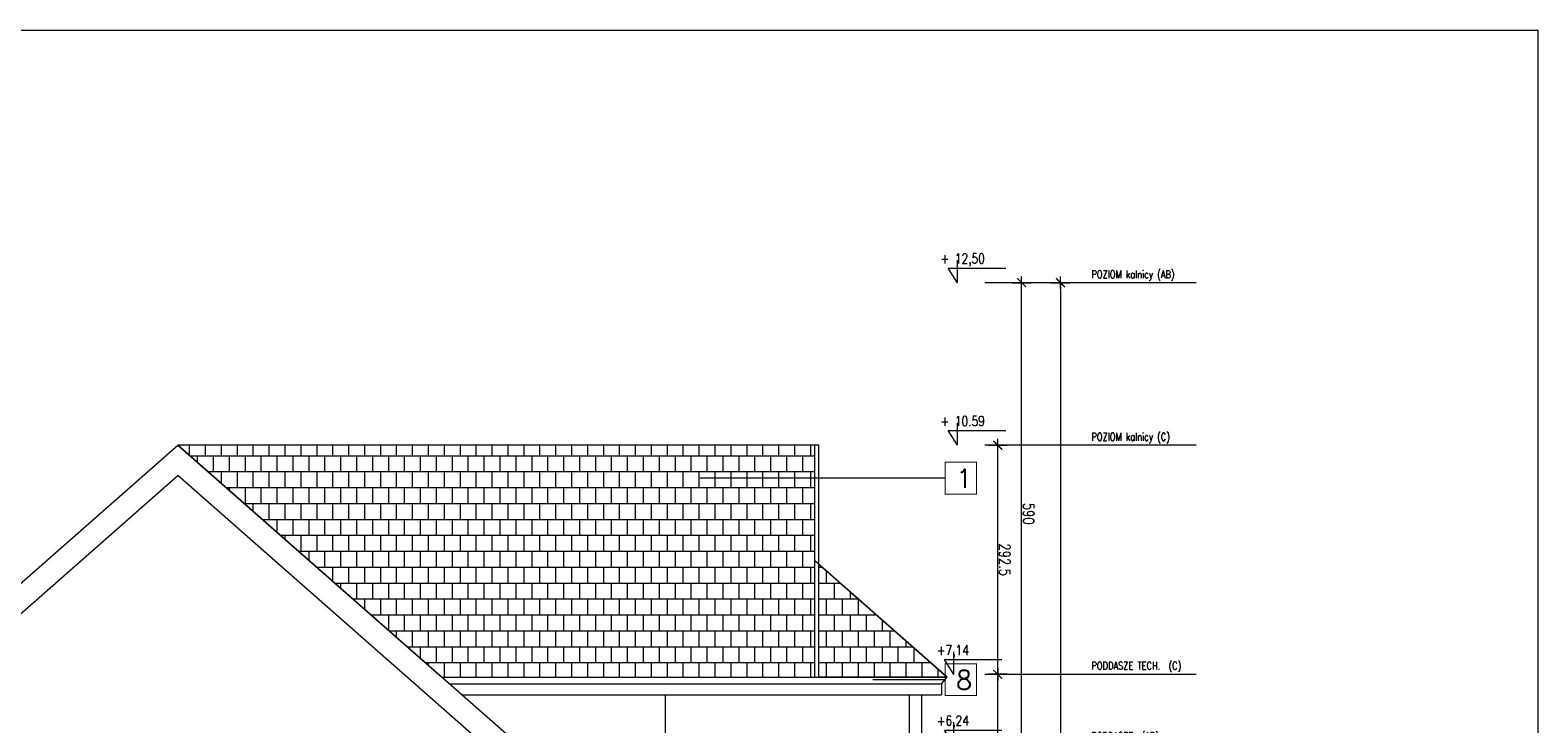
# Model space of a CAD drawing. Header units: millimetres. Extents: x -82287 to 177822, y -399756 to 0.
# Tile 12 of 228: x 51430 to 53354, y -240586 to -239700. Entities that reach past the tile are written whole.
import ezdxf
from ezdxf.enums import TextEntityAlignment as Align

# ---------------------------------------------------------------- set-up
doc = ezdxf.new("R2010")
doc.units = ezdxf.units.MM
doc.header["$MEASUREMENT"] = 0
doc.layers.get('DEFPOINTS').update_dxf_attribs({"lineweight": 50})
doc.layers.add('FL_XREF', color=252, linetype='Continuous')
for name, color, linetype, lineweight in [('SUŁOSZOWA - PB 21 03$0$! opisy okien elewacja', 251, 'Continuous', 0), ('SUŁOSZOWA - PB 21 03$0$!! 0_ Istn-sciany', 251, 'Continuous', 0), ('SUŁOSZOWA - PB 21 03$0$!! 0_ WIDOK ELEWACJA', 251, 'Continuous', 0), ('SUŁOSZOWA - PB 21 03$0$!! 0_Opis_pom', 251, 'Continuous', 0), ('SUŁOSZOWA - PB 21 03$0$!! 1_Hatch dach', 251, 'Continuous', 0), ('SUŁOSZOWA - PB 21 03$0$!! 1_OPIS POM NOWE', 251, 'Continuous', 0), ('SUŁOSZOWA - PB 21 03$0$!!_1  OPISY ELEWACJE', 251, 'Continuous', 0), ('SUŁOSZOWA - PB 21 03$0$0-rzedne-blok', 251, 'Continuous', 0)]:
    doc.layers.add(name, color=color, linetype=linetype, lineweight=lineweight)
doc.layers.add('SUŁOSZOWA - PB 21 03$0$ND', color=251, linetype='Continuous', lineweight=0, plot=False)
doc.styles.add('SUŁOSZOWA - PB 21 03$0$ARIAL', font='tahoma.ttf')
doc.styles.add('SUŁOSZOWA - PB 21 03$0$DEUTSCH', font='SIMPLEX8')
doc.styles.add('SUŁOSZOWA - PB 21 03$0$SIMPLEX', font='simplex.shx', dxfattribs={"width": 0.77})
doc.styles.add('SUŁOSZOWA - PB 21 03$0$TXT', font='simplex.shx')
doc.dimstyles.new('SUŁOSZOWA - PB 21 03$0$OL PB 100', dxfattribs={"dimscale": 4, "dimtxt": 3.5, "dimasz": 0.2, "dimexe": 10, "dimexo": 10, "dimgap": 0.5, "dimtad": 1, "dimdec": 1, "dimrnd": 0.5, "dimzin": 9, "dimdsep": 46, "dimtxsty": 'SUŁOSZOWA - PB 21 03$0$SIMPLEX', "dimblk": 'SUŁOSZOWA - PB 21 03$0$thick_MSz', "dimcen": 0.05, "dimdle": 8, "dimse1": 1, "dimse2": 1, "dimclrd": 256, "dimclre": 256, "dimclrt": 3, "dimadec": 1, "dimazin": 2, "dimtfac": 1, "dimtdec": 1, "dimtix": 1, "dimtofl": 0, "dimtmove": 2, "dimatfit": 3, "dimldrblk": 'SUŁOSZOWA - PB 21 03$0$thick_MSz', "dimfxl": 10, "dimfxlon": 1, "dimtolj": 1, "dimlwd": -1, "dimlwe": -1, "dimarcsym": 0})
pattern_1 = [(180, (0, 0), (-2e-15, -20.32), []), (270, (0, 0), (10.16, -20.32), [20.32, -20.32])]

# ---------------------------------------------------------------- blocks, each defined once
blk = doc.blocks.new('SUŁOSZOWA - PB 21 03$0$thick_MSz')
for p, q in [((-10, 0), (10, 0)), ((0, 15), (0, -15))]:
    blk.add_line(p, q)
at = {"const_width": 2, "elevation": 2}
blk.add_lwpolyline([(-7.1, -7.1), (7.1, 7.1)], dxfattribs=at)
blk = doc.blocks.new('*D72')
at = {"layer": 'DEFPOINTS', "color": 0, "ltscale": 100, "transparency": 16777216}
for p in [(15576.3, 8739.9), (15576.3, 8648.5), (15846.3, 8648.5)]:
    blk.add_point(p, dxfattribs=at)
at = {"layer": 'SUŁOSZOWA - PB 21 03$0$ND', "ltscale": 100, "transparency": 16777216}
blk.add_line((15845.5, 8739.9), (15577.1, 8739.9), dxfattribs=at)
at = {"layer": 'SUŁOSZOWA - PB 21 03$0$ND', "ltscale": 100, "transparency": 16777216, "xscale": 0.8, "yscale": 0.8, "zscale": 0.8}
for p, rotation in [((15576.3, 8739.9), 180.0000000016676), ((15846.3, 8739.9), 1.667546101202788e-09)]:
    blk.add_blockref('SUŁOSZOWA - PB 21 03$0$thick_MSz', p, dxfattribs=dict(at, rotation=rotation))
at = {"layer": 'SUŁOSZOWA - PB 21 03$0$ND', "color": 3, "ltscale": 100, "transparency": 16777216, "insert": (15711.3, 8748.9), "char_height": 14, "attachment_point": 5, "rotation": 0, "style": 'SUŁOSZOWA - PB 21 03$0$SIMPLEX'}
blk.add_mtext('\\A1;270', dxfattribs=at)
blk = doc.blocks.new('SUŁOSZOWA - PB 21 03$0$D_kota')
for p, q in [((8.7, 0), (8.7, 23)), ((-0.8, 15), (8.7, 15)), ((8.7, 0), (-0.8, 15))]:
    blk.add_line(p, q)
blk.add_lwpolyline([(-0.8, 15), (57.9, 15)])
at = {"style": 'SUŁOSZOWA - PB 21 03$0$DEUTSCH', "width": 0.8}
blk.add_attdef('POZ.ARCH', (7.3, 19.7), '', height=10, dxfattribs=at)
blk = doc.blocks.new('*D73')
at = {"layer": 'DEFPOINTS', "color": 0, "ltscale": 100, "transparency": 16777216}
for p in [(15846.3, 8789.5), (14272.3, 8752.2), (15846.3, 8606.6)]:
    blk.add_point(p, dxfattribs=at)
at = {"layer": 'SUŁOSZOWA - PB 21 03$0$ND', "ltscale": 100, "transparency": 16777216}
blk.add_line((14273.1, 8789.5), (15845.5, 8789.5), dxfattribs=at)
at = {"layer": 'SUŁOSZOWA - PB 21 03$0$ND', "ltscale": 100, "transparency": 16777216, "xscale": 0.8, "yscale": 0.8, "zscale": 0.8}
for p, rotation in [((14272.3, 8789.5), 180.0000000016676), ((15846.3, 8789.5), 1.667517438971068e-09)]:
    blk.add_blockref('SUŁOSZOWA - PB 21 03$0$thick_MSz', p, dxfattribs=dict(at, rotation=rotation))
at = {"layer": 'SUŁOSZOWA - PB 21 03$0$ND', "color": 3, "ltscale": 100, "transparency": 16777216, "insert": (15065.7, 8799.5), "char_height": 14, "attachment_point": 5, "rotation": 0, "style": 'SUŁOSZOWA - PB 21 03$0$SIMPLEX'}
blk.add_mtext('\\A1;1574', dxfattribs=at)
blk = doc.blocks.new('*D74')
at = {"layer": 'DEFPOINTS', "color": 0, "ltscale": 100, "transparency": 16777216}
for p in [(15216.3, 8739.9), (15216.3, 8648.5), (15576.3, 8648.5)]:
    blk.add_point(p, dxfattribs=at)
at = {"layer": 'SUŁOSZOWA - PB 21 03$0$ND', "ltscale": 100, "transparency": 16777216}
blk.add_line((15575.5, 8739.9), (15217.1, 8739.9), dxfattribs=at)
at = {"layer": 'SUŁOSZOWA - PB 21 03$0$ND', "ltscale": 100, "transparency": 16777216, "xscale": 0.8, "yscale": 0.8, "zscale": 0.8}
for p, rotation in [((15216.3, 8739.9), 180.0000000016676), ((15576.3, 8739.9), 1.667546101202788e-09)]:
    blk.add_blockref('SUŁOSZOWA - PB 21 03$0$thick_MSz', p, dxfattribs=dict(at, rotation=rotation))
at = {"layer": 'SUŁOSZOWA - PB 21 03$0$ND', "color": 3, "ltscale": 100, "transparency": 16777216, "insert": (15396.3, 8748.9), "char_height": 14, "attachment_point": 5, "rotation": 0, "style": 'SUŁOSZOWA - PB 21 03$0$SIMPLEX'}
blk.add_mtext('\\A1;360', dxfattribs=at)
blk = doc.blocks.new('*D75')
at = {"layer": 'DEFPOINTS', "color": 0, "ltscale": 100, "transparency": 16777216}
for p in [(14862.3, 8739.9), (14862.3, 8648.6), (15216.3, 8648.5)]:
    blk.add_point(p, dxfattribs=at)
at = {"layer": 'SUŁOSZOWA - PB 21 03$0$ND', "ltscale": 100, "transparency": 16777216}
blk.add_line((15215.5, 8739.9), (14863.1, 8739.9), dxfattribs=at)
at = {"layer": 'SUŁOSZOWA - PB 21 03$0$ND', "ltscale": 100, "transparency": 16777216, "xscale": 0.8, "yscale": 0.8, "zscale": 0.8}
for p, rotation in [((14862.3, 8739.9), 180.0000000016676), ((15216.3, 8739.9), 1.667546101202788e-09)]:
    blk.add_blockref('SUŁOSZOWA - PB 21 03$0$thick_MSz', p, dxfattribs=dict(at, rotation=rotation))
at = {"layer": 'SUŁOSZOWA - PB 21 03$0$ND', "color": 3, "ltscale": 100, "transparency": 16777216, "insert": (15039.3, 8748.9), "char_height": 14, "attachment_point": 5, "rotation": 0, "style": 'SUŁOSZOWA - PB 21 03$0$SIMPLEX'}
blk.add_mtext('\\A1;354', dxfattribs=at)
blk = doc.blocks.new('*D76')
at = {"layer": 'DEFPOINTS', "color": 0, "ltscale": 100, "transparency": 16777216}
for p in [(14272.3, 8739.9), (14272.3, 8693), (14862.3, 8648.6)]:
    blk.add_point(p, dxfattribs=at)
at = {"layer": 'SUŁOSZOWA - PB 21 03$0$ND', "ltscale": 100, "transparency": 16777216}
blk.add_line((14861.5, 8739.9), (14273.1, 8739.9), dxfattribs=at)
at = {"layer": 'SUŁOSZOWA - PB 21 03$0$ND', "ltscale": 100, "transparency": 16777216, "xscale": 0.8, "yscale": 0.8, "zscale": 0.8}
for p, rotation in [((14272.3, 8739.9), 180.0000000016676), ((14862.3, 8739.9), 1.667546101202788e-09)]:
    blk.add_blockref('SUŁOSZOWA - PB 21 03$0$thick_MSz', p, dxfattribs=dict(at, rotation=rotation))
at = {"layer": 'SUŁOSZOWA - PB 21 03$0$ND', "color": 3, "ltscale": 100, "transparency": 16777216, "insert": (14567.3, 8748.9), "char_height": 14, "attachment_point": 5, "rotation": 0, "style": 'SUŁOSZOWA - PB 21 03$0$SIMPLEX'}
blk.add_mtext('\\A1;590', dxfattribs=at)
blk = doc.blocks.new('*D77')
at = {"layer": 'DEFPOINTS', "color": 0, "ltscale": 100, "transparency": 16777216}
for p in [(15486.3, 8710.4), (15486.3, 8648.5), (15756.3, 8648.5)]:
    blk.add_point(p, dxfattribs=at)
at = {"layer": 'SUŁOSZOWA - PB 21 03$0$ND', "ltscale": 100, "transparency": 16777216}
blk.add_line((15755.5, 8710.4), (15487.1, 8710.4), dxfattribs=at)
at = {"layer": 'SUŁOSZOWA - PB 21 03$0$ND', "ltscale": 100, "transparency": 16777216, "xscale": 0.8, "yscale": 0.8, "zscale": 0.8}
for p, rotation in [((15486.3, 8710.4), 180.0000000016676), ((15756.3, 8710.4), 1.667546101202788e-09)]:
    blk.add_blockref('SUŁOSZOWA - PB 21 03$0$thick_MSz', p, dxfattribs=dict(at, rotation=rotation))
at = {"layer": 'SUŁOSZOWA - PB 21 03$0$ND', "color": 3, "ltscale": 100, "transparency": 16777216, "insert": (15621.3, 8719.4), "char_height": 14, "attachment_point": 5, "rotation": 0, "style": 'SUŁOSZOWA - PB 21 03$0$SIMPLEX'}
blk.add_mtext('\\A1;270', dxfattribs=at)
blk = doc.blocks.new('*D78')
at = {"layer": 'DEFPOINTS', "color": 0, "ltscale": 100, "transparency": 16777216}
for p in [(15126.3, 8710.4), (15126.3, 8648.5), (15486.3, 8648.5)]:
    blk.add_point(p, dxfattribs=at)
at = {"layer": 'SUŁOSZOWA - PB 21 03$0$ND', "ltscale": 100, "transparency": 16777216}
blk.add_line((15485.5, 8710.4), (15127.1, 8710.4), dxfattribs=at)
at = {"layer": 'SUŁOSZOWA - PB 21 03$0$ND', "ltscale": 100, "transparency": 16777216, "xscale": 0.8, "yscale": 0.8, "zscale": 0.8, "rotation": 180}
blk.add_blockref('SUŁOSZOWA - PB 21 03$0$thick_MSz', (15126.3, 8710.4), dxfattribs=at)
at = {"layer": 'SUŁOSZOWA - PB 21 03$0$ND', "ltscale": 100, "transparency": 16777216, "xscale": 0.8, "yscale": 0.8, "zscale": 0.8}
blk.add_blockref('SUŁOSZOWA - PB 21 03$0$thick_MSz', (15486.3, 8710.4), dxfattribs=at)
at = {"layer": 'SUŁOSZOWA - PB 21 03$0$ND', "color": 3, "ltscale": 100, "transparency": 16777216, "insert": (15306.3, 8701.4), "char_height": 14, "attachment_point": 5, "rotation": 180, "style": 'SUŁOSZOWA - PB 21 03$0$SIMPLEX'}
blk.add_mtext('\\A1;360', dxfattribs=at)
blk = doc.blocks.new('*D79')
at = {"layer": 'DEFPOINTS', "color": 0, "ltscale": 100, "transparency": 16777216}
for p in [(14772.3, 8709.4), (14772.3, 8648.5), (15126.3, 8648.5)]:
    blk.add_point(p, dxfattribs=at)
at = {"layer": 'SUŁOSZOWA - PB 21 03$0$ND', "ltscale": 100, "transparency": 16777216}
blk.add_line((15125.5, 8709.4), (14773.1, 8709.4), dxfattribs=at)
at = {"layer": 'SUŁOSZOWA - PB 21 03$0$ND', "ltscale": 100, "transparency": 16777216, "xscale": 0.8, "yscale": 0.8, "zscale": 0.8, "rotation": 180}
blk.add_blockref('SUŁOSZOWA - PB 21 03$0$thick_MSz', (14772.3, 8709.4), dxfattribs=at)
at = {"layer": 'SUŁOSZOWA - PB 21 03$0$ND', "ltscale": 100, "transparency": 16777216, "xscale": 0.8, "yscale": 0.8, "zscale": 0.8}
blk.add_blockref('SUŁOSZOWA - PB 21 03$0$thick_MSz', (15126.3, 8709.4), dxfattribs=at)
at = {"layer": 'SUŁOSZOWA - PB 21 03$0$ND', "color": 3, "ltscale": 100, "transparency": 16777216, "insert": (14949.3, 8700.4), "char_height": 14, "attachment_point": 5, "rotation": 180, "style": 'SUŁOSZOWA - PB 21 03$0$SIMPLEX'}
blk.add_mtext('\\A1;354', dxfattribs=at)
blk = doc.blocks.new('*D80')
at = {"layer": 'DEFPOINTS', "color": 0, "ltscale": 100, "transparency": 16777216}
for p in [(14479.8, 8709.4), (14479.8, 8593.5), (14772.3, 8593.5)]:
    blk.add_point(p, dxfattribs=at)
at = {"layer": 'SUŁOSZOWA - PB 21 03$0$ND', "ltscale": 100, "transparency": 16777216}
blk.add_line((14771.5, 8709.4), (14480.6, 8709.4), dxfattribs=at)
at = {"layer": 'SUŁOSZOWA - PB 21 03$0$ND', "ltscale": 100, "transparency": 16777216, "xscale": 0.8, "yscale": 0.8, "zscale": 0.8, "rotation": 180}
blk.add_blockref('SUŁOSZOWA - PB 21 03$0$thick_MSz', (14479.8, 8709.4), dxfattribs=at)
at = {"layer": 'SUŁOSZOWA - PB 21 03$0$ND', "ltscale": 100, "transparency": 16777216, "xscale": 0.8, "yscale": 0.8, "zscale": 0.8}
blk.add_blockref('SUŁOSZOWA - PB 21 03$0$thick_MSz', (14772.3, 8709.4), dxfattribs=at)
at = {"layer": 'SUŁOSZOWA - PB 21 03$0$ND', "color": 3, "ltscale": 100, "transparency": 16777216, "insert": (14626.1, 8718.4), "char_height": 14, "attachment_point": 5, "style": 'SUŁOSZOWA - PB 21 03$0$SIMPLEX'}
blk.add_mtext('\\A1;292.5', dxfattribs=at)
blk = doc.blocks.new('SUŁOSZOWA - PB 21 03$0$POZIOMY BLOK')
for p, q in [((14909.91, 9009.49), (14909.91, 8828.06)), ((15140.67, 9009.49), (15140.67, 8828.06)), ((15756.32, 8984.49), (15756.32, 8664.25)), ((15846.32, 8984.49), (15846.32, 8664.25)), ((15876.32, 8984.49), (15876.32, 8664.25)), ((14272.32, 8962.8), (14272.32, 8693.05)), ((14479.8, 8962.8), (14479.8, 8693.05)), ((14772.32, 8962.8), (14772.32, 8693.05)), ((14862.32, 8962.8), (14862.32, 8693.05)), ((15126.32, 8934), (15126.32, 8664.25)), ((15216.32, 8934), (15216.32, 8664.25)), ((15486.32, 8934), (15486.32, 8664.25)), ((15576.32, 8934), (15576.32, 8664.25)), ((15876.32, 8682.25), (15876.32, 8611.49))]:
    blk.add_line(p, q)
at = {"layer": 'SUŁOSZOWA - PB 21 03$0$0-rzedne-blok'}
ref = blk.add_blockref('SUŁOSZOWA - PB 21 03$0$D_kota', (14272.32, 8647.32), dxfattribs=dict(at, xscale=1.250000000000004, yscale=1.250000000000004, zscale=1.250000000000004, rotation=90))
ref.add_attrib('POZ.ARCH', '+ 12,50', (14247.74, 8636.49), dxfattribs={"layer": '0', "height": 12.5, "rotation": 90, "style": 'SUŁOSZOWA - PB 21 03$0$DEUTSCH', "width": 0.8})
ref = blk.add_blockref('SUŁOSZOWA - PB 21 03$0$D_kota', (14479.8, 8647.32), dxfattribs=dict(at, xscale=1.250000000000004, yscale=1.250000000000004, zscale=1.250000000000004, rotation=90))
ref.add_attrib('POZ.ARCH', '+ 10.59', (14455.22, 8636.49), dxfattribs={"layer": '0', "height": 12.5, "rotation": 90, "style": 'SUŁOSZOWA - PB 21 03$0$DEUTSCH', "width": 0.8})
ref = blk.add_blockref('SUŁOSZOWA - PB 21 03$0$D_kota', (14772.32, 8642.51), dxfattribs=dict(at, xscale=1.250000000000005, yscale=1.250000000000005, zscale=1.250000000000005, rotation=90))
ref.add_attrib('POZ.ARCH', '+7,14', (14747.74, 8631.68), dxfattribs={"layer": '0', "height": 12.5, "rotation": 90, "style": 'SUŁOSZOWA - PB 21 03$0$DEUTSCH', "width": 0.8})
ref = blk.add_blockref('SUŁOSZOWA - PB 21 03$0$D_kota', (14862.32, 8642.51), dxfattribs=dict(at, xscale=1.250000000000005, yscale=1.250000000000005, zscale=1.250000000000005, rotation=90))
ref.add_attrib('POZ.ARCH', '+6,24', (14837.74, 8631.68), dxfattribs={"layer": '0', "height": 12.5, "rotation": 90, "style": 'SUŁOSZOWA - PB 21 03$0$DEUTSCH', "width": 0.8})
ref = blk.add_blockref('SUŁOSZOWA - PB 21 03$0$D_kota', (15125.85, 8652.26), dxfattribs=dict(at, xscale=1.250000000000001, yscale=1.250000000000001, zscale=1.250000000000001, rotation=89.99999992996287))
ref.add_attrib('POZ.ARCH', '+ 3,60', (15101.27, 8641.44), dxfattribs={"layer": '0', "height": 12.5, "rotation": 90, "style": 'SUŁOSZOWA - PB 21 03$0$DEUTSCH', "width": 0.8})
ref = blk.add_blockref('SUŁOSZOWA - PB 21 03$0$D_kota', (15215.85, 8652.26), dxfattribs=dict(at, xscale=1.250000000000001, yscale=1.250000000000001, zscale=1.250000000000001, rotation=89.99999992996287))
ref.add_attrib('POZ.ARCH', '+ 2,70', (15191.27, 8641.44), dxfattribs={"layer": '0', "height": 12.5, "rotation": 90, "style": 'SUŁOSZOWA - PB 21 03$0$DEUTSCH', "width": 0.8})
ref = blk.add_blockref('SUŁOSZOWA - PB 21 03$0$D_kota', (15486.32, 8657.67), dxfattribs=dict(at, xscale=1.250000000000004, yscale=1.250000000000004, zscale=1.250000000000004, rotation=90))
ref.add_attrib('POZ.ARCH', '%%p 0,00  ', (15461.74, 8646.85), dxfattribs={"layer": '0', "height": 12.5, "rotation": 90, "style": 'SUŁOSZOWA - PB 21 03$0$DEUTSCH', "width": 0.8})
ref = blk.add_blockref('SUŁOSZOWA - PB 21 03$0$D_kota', (15576.32, 8657.67), dxfattribs=dict(at, xscale=1.250000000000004, yscale=1.250000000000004, zscale=1.250000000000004, rotation=90))
ref.add_attrib('POZ.ARCH', '- 0,90  ', (15551.74, 8646.85), dxfattribs={"layer": '0', "height": 12.5, "rotation": 90, "style": 'SUŁOSZOWA - PB 21 03$0$DEUTSCH', "width": 0.8})
ref = blk.add_blockref('SUŁOSZOWA - PB 21 03$0$D_kota', (15756.32, 8652.26), dxfattribs=dict(at, xscale=1.250000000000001, yscale=1.250000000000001, zscale=1.250000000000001, rotation=89.99999992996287))
ref.add_attrib('POZ.ARCH', '- 2,70', (15731.74, 8641.44), dxfattribs={"layer": '0', "height": 12.5, "rotation": 90, "style": 'SUŁOSZOWA - PB 21 03$0$DEUTSCH', "width": 0.8})
ref = blk.add_blockref('SUŁOSZOWA - PB 21 03$0$D_kota', (15846.32, 8652.26), dxfattribs=dict(at, xscale=1.250000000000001, yscale=1.250000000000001, zscale=1.250000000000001, rotation=89.99999992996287))
ref.add_attrib('POZ.ARCH', '- 3,60', (15821.74, 8641.44), dxfattribs={"layer": '0', "height": 12.5, "rotation": 90, "style": 'SUŁOSZOWA - PB 21 03$0$DEUTSCH', "width": 0.8})
ref = blk.add_blockref('SUŁOSZOWA - PB 21 03$0$D_kota', (15875.5, 8597.99), dxfattribs=dict(at, xscale=1.250000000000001, yscale=1.250000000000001, zscale=1.250000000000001, rotation=89.99999992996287))
ref.add_attrib('POZ.ARCH', '- 3,90', (15850.92, 8587.16), dxfattribs={"layer": '0', "height": 12.5, "rotation": 90, "style": 'SUŁOSZOWA - PB 21 03$0$DEUTSCH', "width": 0.8})
at = {"style": 'SUŁOSZOWA - PB 21 03$0$SIMPLEX', "width": 0.77}
for s, p in [('POZIOM kalnicy (AB)', (14266.63, 8829.03, -0.04)), ('PODDASZE TECH.  (C)', (14766.35, 8829.03, -0.04)), ('POZIOM kalnicy (C)', (14474.11, 8829.03, -0.04)), ('PODDASZE  (AB)', (14856.35, 8829.03, -0.04)), ('POZIOM  %%P0,00 (C)', (15478.99, 8829.03, -0.04)), ('PODDASZE  (C)', (15118.99, 8829.03, -0.04)), ('PIĘTRO  (AB)', (15208.99, 8829.03, -0.04)), ('PARTER  (AB)', (15568.99, 8829.03, -0.04)), ('POZIOM -1 (C)', (15748.99, 8828.23, -0.04)), ('POZIOM -1 (B)', (15838.99, 8828.23, -0.04)), ('POZIOM -1 (A)', (15871.38, 8827.97, -0.04)), ('okap  (AB)', (14909.91, 8828.06)), ('okap  (c)', (15140.67, 8828.06))]:
    blk.add_text(s, height=10, rotation=90, dxfattribs=at).set_placement(p)
at = {"layer": 'SUŁOSZOWA - PB 21 03$0$ND', "ltscale": 100}
dim = blk.add_linear_dim(base=(15846.32, 8789.48), p1=(14272.32, 8752.23), p2=(15846.32, 8606.6), angle=180, dimstyle='SUŁOSZOWA - PB 21 03$0$OL PB 100', dxfattribs=at)
dim.commit()
dim.dimension.update_dxf_attribs({"geometry": '*D73', "text_midpoint": (15065.71, 8799.48), "dimtype": 160})
for base, p1, p2, picture, middle in [((14272.32, 8739.89), (14862.32, 8648.65), (14272.32, 8693.05), '*D76', (14567.32, 8748.89)), ((14862.32, 8739.89), (15216.32, 8648.52), (14862.32, 8648.65), '*D75', (15039.32, 8748.89)), ((15216.32, 8739.89), (15576.32, 8648.52), (15216.32, 8648.52), '*D74', (15396.32, 8748.89)), ((15576.32, 8739.89), (15846.32, 8648.52), (15576.32, 8648.52), '*D72', (15711.32, 8748.89)), ((14772.32, 8709.43), (15126.32, 8648.52), (14772.32, 8648.52), '*D79', (14949.32, 8700.43)), ((15126.32, 8710.39), (15486.32, 8648.52), (15126.32, 8648.52), '*D78', (15306.32, 8701.39)), ((15486.32, 8710.39), (15756.32, 8648.52), (15486.32, 8648.52), '*D77', (15621.32, 8719.39))]:
    dim = blk.add_linear_dim(base=base, p1=p1, p2=p2, angle=180, dimstyle='SUŁOSZOWA - PB 21 03$0$OL PB 100', dxfattribs=at)
    dim.commit()
    dim.dimension.update_dxf_attribs({"geometry": picture, "text_midpoint": middle})
dim = blk.add_linear_dim(base=(14479.8, 8709.43), p1=(14772.32, 8593.49), p2=(14479.8, 8593.49), dimstyle='SUŁOSZOWA - PB 21 03$0$OL PB 100', dxfattribs=at)
dim.commit()
dim.dimension.update_dxf_attribs({"geometry": '*D80', "text_midpoint": (14626.06, 8718.43)})
blk = doc.blocks.new('SUŁOSZOWA - PB 21 03')
at = {"layer": 'SUŁOSZOWA - PB 21 03$0$!! 1_Hatch dach', "true_color": 0x990000}
h = blk.add_hatch(dxfattribs=at)
h.set_pattern_fill('AR-B88', color=14, scale=0.1, angle=180)
h.set_pattern_definition(pattern_1)
h.paths.add_polyline_path([(51892.96278, -240579.0902), (52369.01756, -240579.0902), (52369.01756, -240282.83038), (51556.30389, -240282.83038)])
h = blk.add_hatch(dxfattribs=at)
h.set_pattern_fill('AR-B88', color=14, scale=0.1, angle=180)
h.set_pattern_definition(pattern_1)
h.paths.add_polyline_path([(52374.01756, -240579.0902), (52374.01756, -240434.90805), (52537.86092, -240579.0902)])
at = {"layer": 'SUŁOSZOWA - PB 21 03$0$! opisy okien elewacja'}
for points in [[(47641.40114, -239752.90582), (53291.56291, -239752.90582), (53291.56291, -241830.32956), (47641.40114, -241830.32956)], [(51892.96278, -240579.0902), (52369.01756, -240579.0902), (52369.01756, -240282.83038), (51556.30389, -240282.83038)], [(52374.01756, -240579.0902), (52374.01756, -240434.90805), (52537.86092, -240579.0902)]]:
    blk.add_lwpolyline(points, close=True, dxfattribs=at)
at = {"layer": 'SUŁOSZOWA - PB 21 03$0$!! 0_ WIDOK ELEWACJA'}
for points in [[(50971.55389, -240797.41038), (51556.30389, -240282.83038)], [(52250.2347, -240893.48949), (51556.30389, -240282.83038)], [(52374.01756, -240282.83038), (51556.30389, -240282.83038)], [(52369.01756, -240579.0902), (52369.01756, -240282.83038)], [(52374.01756, -240579.0902), (52374.01756, -240282.83038)], [(50971.55389, -240836.04029), (51556.30389, -240321.46029)], [(52217.7007, -240903.48949), (51556.30389, -240321.46029)], [(52537.86092, -240579.0902), (52369.01756, -240430.50805)], [(51892.96278, -240579.0902), (52537.86092, -240579.0902)], [(52530.59401, -240587.34805), (52537.86092, -240579.0902)], [(51902.3467, -240587.34805), (52530.59401, -240587.34805)], [(51918.25579, -240601.34805), (52530.59401, -240601.34805)], [(52178.55389, -240830.41038), (52178.55389, -240601.34805)], [(52489.59934, -240918.84805), (52489.59934, -240601.34805)], [(52505.59934, -240918.84805), (52505.59934, -240601.34805)], [(52530.59401, -240587.34805), (52530.59401, -240601.34805)]]:
    blk.add_lwpolyline(points, dxfattribs=at)
at = {"layer": 'SUŁOSZOWA - PB 21 03$0$!!_1  OPISY ELEWACJE', "const_width": 1.2}
for points in [[(52535.42435, -240345.16872), (52535.42435, -240304.62393), (52575.13869, -240304.62393), (52575.13869, -240345.16872)], [(52535.42435, -240345.16872), (52535.42435, -240304.62393), (52575.13869, -240304.62393), (52575.13869, -240345.16872)], [(52535.42435, -240602.52499), (52535.42435, -240561.9802), (52575.13869, -240561.9802), (52575.13869, -240602.52499)], [(52535.42435, -240602.52499), (52535.42435, -240561.9802), (52575.13869, -240561.9802), (52575.13869, -240602.52499)]]:
    blk.add_lwpolyline(points, close=True, dxfattribs=at)
at = {"layer": 'SUŁOSZOWA - PB 21 03$0$!!_1  OPISY ELEWACJE'}
for points in [[(52535.42435, -240324.89633), (52222.48861, -240324.89633)], [(52535.42435, -240582.25259), (52442.91479, -240582.25259)]]:
    blk.add_lwpolyline(points, dxfattribs=at)
at = {"layer": 'SUŁOSZOWA - PB 21 03$0$!! 0_ Istn-sciany', "rotation": 270}
blk.add_blockref('SUŁOSZOWA - PB 21 03$0$POZIOMY BLOK', (43892.93814, -225803.02803), dxfattribs=at)
at = {"layer": 'SUŁOSZOWA - PB 21 03$0$!! 0_Opis_pom', "ltscale": 0.7, "style": 'SUŁOSZOWA - PB 21 03$0$ARIAL'}
for tag, p in [('B0,19', (52679.2094, -194257.55204)), ('B2,12', (73342.49259, -194413.89249)), ('B2,14', (73874.0461, -194402.0887)), ('B1,21', (60405.50261, -194427.18207)), ('B2,11', (73069.01144, -194438.89383)), ('A1,16', (59129.54925, -194448.08429)), ('B1/17', (59524.53699, -194450.37428)), ('B1,19', (59914.81903, -194448.15658)), ('1,22', (60947.33929, -194456.1144)), ('1,23', (61575.22173, -194450.37428)), ('B2,16', (75195.07765, -194441.83446)), ('B0,15', (51514.15008, -194461.8073)), ('B0,18', (52071.43815, -194478.40179)), ('A1,1', (58808.06672, -194460.94161)), ('B1,18', (59715.51745, -194473.87108)), ('B2,17', (75506.7465, -194471.3759)), ('B2,19.1', (76701.67035, -194466.03695)), ('B3,7', (87459.81312, -194465.07097)), ('B3,3', (88235.73906, -194465.79732)), ('B3,8', (90006.66539, -194478.47972)), ('B1,20', (60198.53687, -194490.17374)), ('B2,10', (72728.63362, -194489.37283)), ('B2,15', (74566.38885, -194487.81114)), ('B3,6', (86826.65132, -194483.15512)), ('A0,6', (49094.40602, -194505.72387)), ('A1,6', (58565.96262, -194514.50753)), ('B1,1', (61908.24378, -194515.48656)), ('A2,5', (72452.45009, -194505.90583)), ('B2,13', (73649.91716, -194500.01242)), ('A0,5', (49399.71914, -194533.19455)), ('A0,4', (49692.81919, -194517.93289)), ('A0,3', (49906.53818, -194524.03766)), ('B0,20', (53125.45224, -194527.8835)), ('B0,21', (53847.26622, -194535.08002)), ('B0,22', (54187.56644, -194519.04308)), ('B1,3', (62229.35503, -194604.49851)), ('B2,18', (75922.43604, -194612.23635)), ('B2,19', (77152.69039, -194617.53776)), ('A3,4', (85509.27934, -194642.47136)), ('B0,24B', (54824.42896, -194684.26784)), ('B0,13', (50367.63944, -194706.5583)), ('B0,16', (51457.40872, -194704.43091)), ('B0,17', (51897.58569, -194706.77195)), ('B1,4', (63476.45184, -194691.11207)), ('A2,4', (71695.75649, -194707.44268)), ('A1,5', (58149.22649, -194724.80163)), ('B0,23', (54542.05776, -194742.93939)), ('A1,2', (58744.42262, -194746.622)), ('A2.1', (72371.45884, -194731.56251)), ('B1,2D', (60756.29674, -194750.92727)), ('A1,15', (59129.54925, -194780.73348)), ('A3.1', (86079.08704, -194786.62422)), ('B0,14', (50962.60809, -194789.06568)), ('B1,4', (63483.03852, -194791.04365)), ('A0,2', (49295.91259, -194810.95246)), ('B1,2B', (62374.83512, -194841.86715)), ('B2.7', (74548.27897, -194836.12781)), ('B3,2', (89035.72921, -194837.99287)), ('B0,7', (52851.95551, -194845.56115)), ('B1,2A', (61803.35407, -194869.27513)), ('B0,8', (51561.38742, -194890.27848)), ('A1,3', (58810.05243, -195008.83917)), ('A3.2', (86016.50296, -195004.88875)), ('A0,1', (49914.27925, -195025.82804)), ('A0,10', (49695.87246, -195042.9259)), ('B0,17', (51225.06492, -195049.74007)), ('B0,6', (52110.41055, -195069.39267)), ('B1,8', (61403.63433, -195071.25189)), ('A2.2', (72371.45884, -195070.78713)), ('B2.2', (74976.1855, -195068.47988)), ('A0,7', (49042.50308, -195082.6056)), ('B3,11', (88623.94853, -195099.23575)), ('B3,4', (87612.56208, -195132.78192)), ('B3,5', (86839.47632, -195174.05241)), ('B0,12', (50313.60595, -195207.52936)), ('B0,11', (50726.178, -195219.06638)), ('B3,10', (89778.42161, -195220.68871)), ('B0,24A', (54359.17011, -195245.97867)), ('B1,6', (63686.26823, -195231.3997)), ('B0,10', (51476.34179, -195259.44699)), ('A1,4', (58093.66276, -195250.96213)), ('B3,9', (90479.74099, -195260.18621)), ('A0,11', (49643.96951, -195271.84772)), ('B1,14', (59332.54805, -195280.73534)), ('A0,8', (49042.50308, -195293.21363)), ('B0,9', (51798.4912, -195291.17482)), ('B2,21', (75970.16114, -195290.81005)), ('B0,3', (52068.59538, -195319.60465)), ('B1,13', (60186.62513, -195314.46953)), ('B1,10', (60892.94126, -195319.45825)), ('B1,5', (63419.22943, -195317.21026)), ('A2.3', (71832.37045, -195318.78232)), ('B2,9', (73175.51251, -195317.21162)), ('B2,4', (74493.5947, -195318.7733)), ('B2,3', (74674.2815, -195319.28036)), ('A3,3', (85569.83931, -195318.78232)), ('B1,9', (61058.12383, -195344.48743)), ('B2,8', (73894.209, -195338.18956)), ('B2,20', (77211.021, -195343.82367)), ('B3,1', (88723.65615, -195329.98594)), ('B0,2', (52227.2348, -195357.98297)), ('B2.1', (75304.74121, -195348.36327)), ('B1,2C', (61827.40698, -195369.02625)), ('B1,7', (62134.52151, -195372.05069)), ('A0,9', (49001.50444, -195413.15723)), ('B0,1', (53061.17304, -195403.85659)), ('A0,12', (49689.76592, -195485.50737)), ('B0,4', (52224.78303, -195500.96352)), ('B1,11', (61050.00078, -195512.89565)), ('B2,5', (74686.48999, -195507.24036)), ('B1,12', (60864.00751, -195544.00738)), ('B2,6', (74499.29165, -195549.55175)), ('B0,5', (52066.14362, -195556.83806)), ('C2,2', (74812.78942, -195865.8959)), ('C1,3', (61091.58871, -195973.27844)), ('C0,2A', (52278.30875, -196050.48297)), ('C0,1', (52808.36775, -196132.34208)), ('C1,2', (61690.27405, -196439.72387)), ('C1,1', (62060.59754, -196465.28533)), ('C3,1', (88979.71614, -196545.67785)), ('C0,2B', (53028.88223, -196668.8019)), ('C1,4', (61008.68123, -196686.32122)), ('C2,1', (75334.65984, -196786.2197)), ('C2,3', (74834.65119, -196933.26657)), ('C1,5', (61062.7252, -196991.42453)), ('C1,10', (62127.38542, -196998.81344)), ('C1,9', (62147.33751, -197289.53424)), ('C0,3', (52181.98562, -197341.92176)), ('C1,6', (61131.41824, -197329.69535)), ('D1,1', (73931.12245, -197584.03121)), ('C0,4', (52345.96562, -197596.60561)), ('D0,18', (60296.49264, -197617.95269)), ('C2,4', (75243.70451, -197663.89)), ('D0,7', (59141.53804, -197722.84718)), ('D0,17', (60701.16801, -197741.44864)), ('C1,7', (61222.2575, -197737.18052)), ('D1,4', (73157.19908, -197744.29721)), ('D0,3', (59562.25866, -197751.14316)), ('D1,6', (72757.78643, -197751.22612)), ('D0,6', (58741.71849, -197802.61699)), ('D0,10', (58357.73602, -197820.93991)), ('D,09', (59195.67196, -197881.51243)), ('C0,5', (52269.72696, -197902.4362)), ('C0,6', (52872.93793, -197917.07354)), ('D0,2', (59943.06082, -197917.06725)), ('D0,16', (60721.3534, -197935.2949)), ('D1,3', (73475.28953, -197924.29875)), ('D0,8', (59058.9008, -197963.64925)), ('D0,5', (59448.52586, -197969.8061)), ('C2,5', (74555.08284, -197988.7886)), ('D1,5', (73291.61607, -197999.29956)), ('D0,4', (59655.02693, -198042.2589)), ('D0,15', (60692.12223, -198127.4643)), ('D1,2', (73578.07819, -198172.30068)), ('D0,1', (59931.33074, -198173.12806)), ('D0,11', (58161.27105, -198211.45823)), ('D0,12', (58250.99458, -198537.17631)), ('D0,13', (58250.99458, -198764.99605)), ('D1,7', (71854.87376, -198786.88467)), ('D0,14', (59130.08589, -198795.3373)), ('D1,8', (71715.35366, -199212.44512))]:
    blk.add_attdef(tag, text='', height=11.968, dxfattribs=at).set_placement(p, align=Align.MIDDLE_CENTER)
at = {"layer": 'SUŁOSZOWA - PB 21 03$0$!! 1_OPIS POM NOWE', "style": 'SUŁOSZOWA - PB 21 03$0$ARIAL'}
for tag, p in [('C1.7A', (61271.6179, -197538.30303)), ('C2.5B', (74970.66097, -197546.70728)), ('C2,5C', (74903.71123, -197659.13664)), ('C2.4', (75374.07862, -197726.11453)), ('D1,2B', (74322.25834, -197791.43247)), ('C1.7C', (61260.26049, -197811.38428)), ('C1.8B', (61588.27341, -197817.62151)), ('C1.8A', (61884.42005, -197818.94854)), ('C1.7B', (61322.12354, -197933.89849)), ('C2,5A', (74943.41937, -197993.49482)), ('E1.2', (62164.78326, -198139.98688)), ('E1.5E', (62692.10372, -198153.27854)), ('D1,2C', (73419.9359, -198156.57844)), ('D1,2A', (74280.17915, -198172.30068)), ('E2.9', (75361.45041, -198161.88904)), ('E2.7', (76022.45692, -198162.26272)), ('E3.1', (88990.58975, -198158.87886)), ('E1.5D', (62993.60773, -198185.416)), ('E1.1', (61330.46191, -198191.9806)), ('E1.5C', (63016.9343, -198246.3437)), ('E1.5B', (63264.15117, -198307.8661)), ('E3.2', (88781.41347, -198385.24275)), ('E1.6', (61022.6264, -198421.00827)), ('E2.2', (74782.75417, -198427.85813)), ('E2.8', (75757.29014, -198437.09188)), ('E1.5A', (63049.47589, -198456.39852)), ('E2.6', (76531.8031, -198444.40756)), ('E3.4', (89392.22607, -198450.03942)), ('E1.5F', (62736.15118, -198589.14592)), ('E1.5G', (62892.39981, -198586.12622)), ('E1,4', (61888.25021, -198652.6996)), ('E2.1', (75803.99631, -198697.05773)), ('E1.5L', (63297.7633, -198733.65678)), ('E1.3', (61058.5992, -198806.28147)), ('E1.5H', (62893.53005, -198830.01758)), ('E2,3', (74778.52304, -198843.9541)), ('E3.3', (89150.95684, -198867.32581)), ('E1.5K', (63266.15427, -198904.67789)), ('E1.5I', (62723.74907, -199005.87002)), ('E2.4', (75135.87669, -199083.20857)), ('E2.5', (76615.04061, -199164.91143)), ('E1.5J', (63204.25187, -199215.697))]:
    blk.add_attdef(tag, text='', height=11.968, dxfattribs=at).set_placement(p, align=Align.MIDDLE_CENTER)
at = {"layer": 'SUŁOSZOWA - PB 21 03$0$!!_1  OPISY ELEWACJE', "char_height": 24, "attachment_point": 1, "style": 'SUŁOSZOWA - PB 21 03$0$TXT'}
for s, insert in [('1', (52549.12627, -240313.29256)), ('8', (52549.12627, -240570.64883))]:
    blk.add_mtext_dynamic_manual_height_columns(s, width=40.5447886, gutter_width=90, heights=[0], dxfattribs=dict(at, insert=insert))

msp = doc.modelspace()

# ---------------------------------------------------------------- block references
at = {"layer": 'FL_XREF'}
msp.add_blockref('SUŁOSZOWA - PB 21 03', (62.3, 52.9), dxfattribs=at)

doc.saveas('drawing.dxf')
